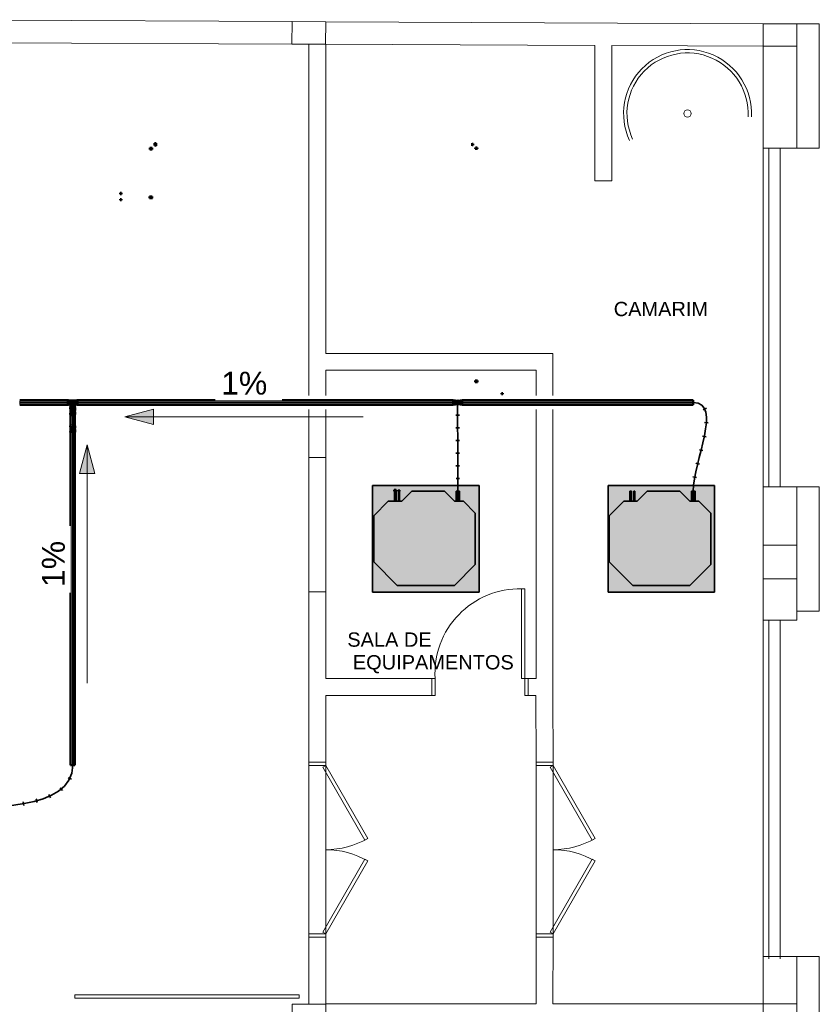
# Model space of a CAD drawing. Header units: millimetres. Extents: x -31934 to 141449, y -11043 to 10357.
# Tile 12 of 13: x 24327 to 31456, y 1462 to 10243. Entities that reach past the tile are written whole.
import ezdxf

# ---------------------------------------------------------------- set-up
doc = ezdxf.new("R2010")
doc.units = ezdxf.units.MM
doc.linetypes.add('Centro', pattern=[30, 12, -6, 6, -6])
doc.linetypes.add('Oculto 1_5', pattern=[2.2, 1.5, -0.7])
for name, color, linetype, lineweight in [('A-DETL', 90, 'Oculto 1_5', 9), ('ESQ', 7, 'Continuous', 9), ('G-ANNO-DIMS', 111, 'Continuous', 9), ('G-ANNO-TEXT', 231, 'Continuous', 18), ('M-EQPM', 50, 'Continuous', 35), ('P-PIPE', 3, 'Continuous', 50), ('P-PIPE-CNTR', 3, 'Centro', 35), ('PAREDES', 7, 'Continuous', 9), ('PEM1-Layout Terreo_dwg', 8, 'Continuous', 9), ('PILAR', 7, 'Continuous', 9)]:
    doc.layers.add(name, color=color, linetype=linetype, lineweight=lineweight)
doc.styles.add('Arial_1', font='arial.ttf', dxfattribs={"height": 204})
doc.styles.add('Arial_2', font='arial.ttf', dxfattribs={"height": 127.5})

# ---------------------------------------------------------------- blocks, each defined once
blk = doc.blocks.new('Midea_VRF_Indoor_4-way Cassette_MI-56_71_80_Q4_DHN1-D _2nd DC_ - MI2-71Q4DHN1-V12-PAVIMENTO TÉRREO TUBULAÇÃO FRIGORIGENA DRENO')
at = {"layer": 'M-EQPM', "linetype": 'Oculto 1_5', "lineweight": 9}
h = blk.add_hatch(color=256, dxfattribs=at)
h.paths.add_polyline_path([(-475, -440.4), (-475, -475), (475, -475), (475, 475), (-475, 475), (-475, -255)])
h.paths.add_polyline_path([(-415, -255), (-415, 255), (-206.4, 463.6), (206.4, 463.6), (335, 335), (335, 281.2), (425, 280.6), (425, 265.3), (335, 265.3), (335, 244.2), (433.7, 243.5), (433.7, 234.3), (335, 234.3), (335, 215), (425, 125), (425, -165), (335, -255), (335, -269), (425, -269.5), (425, -301), (335, -301), (335, -335), (229.6, -440.4), (-229.6, -440.4), (-381.7, -288.3)])
h.paths.add_polyline_path([(426, 269), (426, 281.4), (437.7, 280.6), (437.7, 265), (426, 265.9), (426, 267.6)])
for points in [[(-415, -255), (-229.6, -440.4), (229.6, -440.4), (335, -335), (335, -255), (425, -165), (425, 125), (335, 215), (335, 335), (206.4, 463.6), (-206.4, 463.6), (-415, 255)], [(335, 278.8), (335, 265.3), (425, 265.5), (425, 281.2), (335, 280.9), (335, 280.1)], [(335, 244.2), (335, 234.6), (425, 235.3), (425, 244.2)], [(335, -273.7), (335, -301), (425, -300.5), (425, -269), (335, -269.5), (335, -271.1)]]:
    blk.add_hatch(color=256, dxfattribs=at).paths.add_polyline_path(points)
at = {"layer": 'M-EQPM'}
for p, q in [((0, 475), (-475, 475)), ((-475, 475), (-475, -475)), ((-475, -475), (-475, 475)), ((-475, 475), (475, 475)), ((-206.4, 463.6), (-415, 255)), ((-415, 255), (-206.4, 463.6)), ((206.4, 463.6), (-206.4, 463.6)), ((-206.4, 463.6), (206.4, 463.6)), ((475, 475), (0, 475)), ((335, 335), (206.4, 463.6)), ((206.4, 463.6), (335, 335)), ((475, -475), (475, 475)), ((475, 475), (475, -475)), ((335, 215), (335, 335)), ((335, 335), (335, 215)), ((425, 281.2), (335, 281.2)), ((335, 265.3), (425, 265.3)), ((425, 265.3), (425, 281.2)), ((-415, 255), (-415, -255)), ((-415, -255), (-415, 255)), ((425, 244.2), (335, 244.2)), ((335, 234.6), (425, 234.6)), ((425, 125), (335, 215)), ((335, 215), (425, 125)), ((425, -165), (425, 125)), ((425, 125), (425, -165)), ((335, -255), (425, -165)), ((425, -165), (335, -255)), ((-415, -255), (-229.6, -440.4)), ((-229.6, -440.4), (-415, -255)), ((335, -335), (335, -255)), ((335, -255), (335, -335)), ((229.6, -440.4), (335, -335)), ((335, -335), (229.6, -440.4)), ((425, -269), (335, -269)), ((335, -301), (425, -301)), ((425, -301), (425, -269)), ((-475, -475), (475, -475)), ((475, -475), (-475, -475)), ((-229.6, -440.4), (229.6, -440.4)), ((229.6, -440.4), (-229.6, -440.4))]:
    blk.add_line(p, q, dxfattribs=at)
blk = doc.blocks.new('Cotovelo - PVC - CW - Padrão-V16-PAVIMENTO TÉRREO TUBULAÇÃO FRIGORIGENA DRENO')
at = {"layer": 'P-PIPE', "lineweight": 9}
for points in [[(24783.4, 6773), (24799.9, 6773), (24799.9, 6778.5), (24776.6, 6778.5), (24777.4, 6773), (24779.7, 6773)], [(24779.4, 6756.5), (24799.9, 6756.5), (24799.9, 6773), (24778.7, 6773), (24778.7, 6756.5)], [(24816.3, 6773), (24823.2, 6773), (24822.4, 6778.5), (24799.9, 6778.5), (24799.9, 6773), (24811.5, 6773)], [(24821, 6756.5), (24820.3, 6773), (24799.9, 6773), (24799.9, 6756.5), (24820.3, 6756.5)], [(24799.9, 6719.1), (24811.5, 6720.6), (24820, 6724.9), (24822.4, 6728), (24823.2, 6730.7), (24821, 6735.3), (24820.1, 6727.7), (24816.3, 6724.2), (24810.5, 6721.6), (24799.9, 6720.1), (24789.3, 6721.6), (24781.5, 6725.4), (24779.4, 6728), (24778.7, 6734.5), (24778.7, 6735.3), (24777.3, 6733.5), (24776.6, 6730.7), (24778.7, 6726.1), (24782.2, 6723.2), (24785.8, 6721.6), (24793.8, 6719.5), (24794.4, 6719.4)], [(24799.9, 6714.3), (24799.9, 6719.1), (24788.2, 6720.6), (24779.7, 6724.9), (24777.4, 6727.7), (24777.4, 6723), (24781.5, 6719), (24784.9, 6717.2), (24793.8, 6714.7)], [(24799.9, 6720.1), (24799.9, 6734.4), (24789.3, 6735.9), (24781.5, 6739.7), (24779.4, 6742.3), (24778.7, 6742.3), (24779.6, 6727.7), (24783.4, 6724.2), (24789.3, 6721.6), (24794.4, 6720.5)], [(24799.9, 6734.4), (24811.3, 6736.2), (24818.2, 6739.7), (24820.6, 6743.4), (24820.6, 6746.7), (24819.7, 6748.5), (24818.7, 6748.5), (24818, 6742.3), (24814.8, 6739.2), (24809.3, 6736.8), (24804.3, 6735.8), (24794.4, 6735.9), (24789.3, 6737.1), (24784.4, 6739.5), (24782.1, 6741.8), (24780.9, 6745), (24780.3, 6748.9), (24779.1, 6746.7), (24779.1, 6743.4), (24780.9, 6740.5), (24783.2, 6738.6), (24789.3, 6735.9), (24794.4, 6734.8)], [(24799.9, 6735.4), (24799.9, 6756.5), (24780.9, 6756.5), (24782.1, 6741.8), (24785.3, 6738.9), (24790.6, 6736.7), (24794.7, 6735.9)], [(24799.9, 6735.4), (24811.3, 6737.4), (24814.8, 6739.2), (24817.7, 6741.8), (24818.8, 6743.4), (24817.7, 6756.5), (24799.9, 6756.5), (24799.9, 6736)], [(24799.9, 6720.1), (24810.5, 6721.6), (24818.2, 6725.4), (24820.3, 6728), (24821, 6730.7), (24820.3, 6742.3), (24818.2, 6739.7), (24810.5, 6735.9), (24799.9, 6734.4), (24799.9, 6720.5)], [(24799.9, 6714.3), (24811.5, 6715.9), (24820, 6720.1), (24822.4, 6723), (24822.4, 6727.7), (24820, 6724.9), (24816.3, 6722.5), (24805.9, 6719.5), (24799.9, 6719.1), (24799.9, 6714.7)]]:
    blk.add_hatch(color=120, dxfattribs=at).paths.add_polyline_path(points)
at = {"layer": 'P-PIPE', "color": 4}
for p, q in [((24776.6, 6778.5), (24776.6, 6773)), ((24799.9, 6778.5), (24776.6, 6778.5)), ((24776.6, 6773), (24799.9, 6773)), ((24778.7, 6773), (24778.7, 6756.5)), ((24823.2, 6778.5), (24799.9, 6778.5)), ((24799.9, 6773), (24823.2, 6773)), ((24821, 6756.5), (24821, 6773)), ((24823.2, 6773), (24823.2, 6778.5)), ((24776.6, 6730.7), (24776.6, 6726)), ((24778.7, 6756.5), (24799.9, 6756.5)), ((24778.7, 6745), (24778.7, 6730.7)), ((24799.9, 6756.5), (24821, 6756.5)), ((24821, 6730.7), (24821, 6745)), ((24823.2, 6726), (24823.2, 6730.7))]:
    blk.add_line(p, q, dxfattribs=at)
at = {"layer": 'P-PIPE', "color": 4, "flags": 128}
for points in [[(24780.6, 6756.5), (24780.6, 6755.6), (24780.6, 6754.7), (24780.6, 6753.8), (24780.6, 6752.9), (24780.6, 6752), (24780.6, 6751.1), (24780.6, 6750.2), (24780.6, 6749.3), (24780.6, 6748.4), (24780.6, 6747.6), (24780.6, 6746.7), (24780.6, 6745.9), (24780.6, 6745.1), (24780.6, 6745)], [(24819.1, 6745), (24819.1, 6745.8), (24819.1, 6746.7), (24819.1, 6747.5), (24819.1, 6748.3), (24819.1, 6749.2), (24819.1, 6750.1), (24819.1, 6751), (24819.1, 6751.9), (24819.1, 6752.8), (24819.1, 6753.7), (24819.1, 6754.6), (24819.1, 6755.5), (24819.1, 6756.4), (24819.1, 6756.5)]]:
    blk.add_lwpolyline(points, dxfattribs=at)
at = {"layer": 'P-PIPE', "color": 4}
for centre, major_axis, start_param, end_param in [((24799.9, 6730.7), (23.3, 0), 2.730851, 4.712389), ((24799.9, 6726), (23.3, 0), 2.934745, 4.712389), ((24799.9, 6745), (21.2, 0), 2.67341, 4.712389), ((24799.9, 6730.7), (21.2, 0), 3.141593, 4.712389), ((24799.9, 6745), (19.3, 0), 2.96706, 4.712389), ((24799.9, 6745), (21.2, 0), 4.712389, 6.752606), ((24799.9, 6745), (19.2, 0), 4.712389, 6.457718), ((24799.9, 6730.7), (23.3, 0), 4.712389, 6.693926), ((24799.9, 6730.7), (21.2, 0), 4.712389, 6.283185), ((24799.9, 6726), (23.3, 0), 4.712389, 6.490032)]:
    blk.add_ellipse(centre, major_axis=major_axis, ratio=0.5, start_param=start_param, end_param=end_param, dxfattribs=at)
blk = doc.blocks.new('PEM1-Layout Terreo_dwg-1021386-PAVIMENTO TÉRREO TUBULAÇÃO FRIGORIGENA DRENO')
at = {"layer": 'ESQ'}
for p, q in [((123918.2, 33151.7), (123918.2, 36171.7)), ((123968.2, 33151.7), (123968.2, 36171.7)), ((124068.2, 33151.7), (124068.2, 36171.7)), ((123918.2, 28941.7), (123918.2, 31961.7)), ((123968.2, 28941.7), (123968.2, 31961.7)), ((124068.2, 28941.7), (124068.2, 31961.7)), ((119868.2, 30695.7), (119868.2, 29135.7)), ((121894, 30695.7), (121894, 29135.7))]:
    blk.add_line(p, q, dxfattribs=at)
at = {"layer": 'ESQ', "flags": 128}
for points in [[(120018.2, 33414.1), (120018.2, 32214.1), (119868.2, 32214.1), (119868.2, 33414.1)], [(121792.8, 31441.6), (121792.8, 32241.6), (121762.8, 32241.6), (121762.8, 31441.6)], [(119992.2, 30650.7), (120367.2, 30001.2), (120393.2, 30016.2), (120018.2, 30665.7)], [(122018, 30650.7), (122393, 30001.2), (122419, 30016.2), (122044, 30665.7)], [(119992.2, 29180.7), (120367.2, 29830.2), (120393.2, 29815.2), (120018.2, 29165.7)], [(122018, 29180.7), (122393, 29830.2), (122419, 29815.2), (122044, 29165.7)], [(119780.8, 28592.5), (117780.8, 28592.5), (117780.8, 28622.5), (119780.8, 28622.5)]]:
    blk.add_lwpolyline(points, close=True, dxfattribs=at)
for points in [[(120962.8, 31441.6), (120992.8, 31441.6), (120992.8, 31291.6), (120962.8, 31291.6)], [(121822.8, 31441.6), (121792.8, 31441.6), (121792.8, 31291.6), (121822.8, 31291.6)], [(119868.2, 30695.7), (119868.2, 30665.7), (120018.2, 30665.7), (120018.2, 30695.7)], [(120018.2, 29165.7), (120018.2, 30665.7), (120018.2, 30695.7)], [(121894, 30695.7), (121894, 30665.7), (122044, 30665.7), (122044, 30695.7)], [(122044, 29165.7), (122044, 30665.7), (122044, 30695.7)], [(119868.2, 29135.7), (119868.2, 29165.7), (120018.2, 29165.7), (120018.2, 29135.7)], [(121894, 29135.7), (121894, 29165.7), (122044, 29165.7), (122044, 29135.7)]]:
    blk.add_lwpolyline(points, dxfattribs=at)
at = {"layer": 'ESQ'}
for centre, radius, start, end in [((121746, 31487.3), 754.6, 88.56464, 183.48984), ((120018.2, 30665.7), 750, 270, 300), ((122044, 30665.7), 750, 270, 300), ((120018.2, 29165.7), 750, 60, 90), ((122044, 29165.7), 750, 60, 90)]:
    blk.add_arc(centre, radius, start, end, dxfattribs=at)
at = {"layer": 'PAREDES'}
for p, q in [((115817.7, 37318.2), (119717.6, 37300.6)), ((120017.6, 37299.2), (123917.5, 37281.7)), ((115816.8, 37118.2), (119716.7, 37100.6)), ((122042.8, 34341.6), (122042.8, 33966.3)), ((119868.2, 33414.1), (119868.2, 33841.3)), ((120018.2, 33841.3), (120018.2, 33414.1)), ((119868.2, 29135.7), (119868.2, 28536.6)), ((121894, 29135.7), (122044, 29135.7))]:
    blk.add_line(p, q, dxfattribs=at)
at = {"layer": 'PAREDES', "flags": 128}
for points in [[(124218.2, 37281.7), (124418.2, 37281.7), (124418.2, 36171.7), (124218.2, 36171.7)], [(119868.2, 33966.3), (119868.2, 37029.2), (119868.2, 37099.2)], [(120016.7, 37099.2), (122418.2, 37088.4), (122418.2, 35881.8), (122568.2, 35881.8), (122568.2, 37087.8), (123918.2, 37081.7), (123918.2, 36171.7), (124218.2, 36171.7), (124218.2, 37081.7)], [(120018.2, 37099.2), (120018.2, 37029.2), (120018.2, 34341.7), (120962.8, 34341.7), (122042.8, 34341.7)], [(121892.8, 33966.3), (121892.8, 34191.6), (120962.8, 34191.6), (120018.2, 34191.6), (120018.2, 33966.3)], [(121891.9, 31291.6), (121822.8, 31291.6), (121822.8, 31441.6), (121892.8, 31441.6), (121892.8, 33841.3)], [(122042.8, 33841.3), (122042.8, 32481.6), (122042.8, 31291.6), (122044.9, 30695.7), (121894, 30695.7), (121891.9, 31291.6)], [(123918.2, 32631.7), (123918.2, 33151.7), (124218.2, 33151.7), (124218.2, 32631.7)], [(124218.2, 33151.7), (124418.2, 33151.7), (124418.2, 32041.7), (124218.2, 32041.7)], [(120018.2, 32214.1), (120018.2, 31441.7), (120962.8, 31441.7), (120962.8, 31291.7), (120019.1, 31291.7), (120019.1, 30695.7), (119868.2, 30695.7), (119868.2, 32214.1)], [(120019.1, 28537), (120019.1, 29135.7), (119868.2, 29135.7), (120018.2, 29135.7)], [(123918.6, 28201.7), (123918.6, 28541.7), (122041.9, 28541.7), (122044, 29135.7), (121893.9, 29135.7), (121893.9, 28539.8), (120018.2, 28539.8), (120018.2, 28197), (123918.6, 28197), (123918.6, 27761.7), (124218.2, 27761.7), (124218.2, 28201.7)], [(124218.2, 28541.7), (124218.2, 28961.7), (123918.2, 28961.7), (123918.2, 28541.7)], [(124218.2, 27761.7), (124418.2, 27761.7), (124418.2, 28961.7), (124218.2, 28961.7)]]:
    blk.add_lwpolyline(points, dxfattribs=at)
blk.add_lwpolyline([(123918.2, 31961.7), (123918.2, 32331.7), (124218.2, 32331.7), (124218.2, 31961.7)], close=True, dxfattribs=at)
at = {"layer": 'PAREDES'}
blk.add_circle((123243.4, 36481.7), 33.3, dxfattribs=at)
for radius, start, end in [(570, 356.98304, 204.91414), (540, 356.81526, 204.94737)]:
    blk.add_arc((123243.4, 36481.7), radius, start, end, dxfattribs=at)
at = {"layer": 'PILAR', "flags": 128}
for points in [[(119717.6, 37300.6), (120017.6, 37299.2), (120016.7, 37099.2), (119716.7, 37100.6)], [(124218.2, 37081.7), (123918.2, 37081.7), (123918.2, 37281.7), (124218.2, 37281.7)], [(123918.2, 32331.7), (123918.2, 32631.7), (124218.2, 32631.7), (124218.2, 32331.7)], [(124218.2, 28541.7), (123918.2, 28541.7)], [(123918.6, 28541.7), (123918.6, 28201.7), (124218.6, 28201.7), (124218.6, 28541.7)], [(120018.2, 28537), (120018.2, 28197), (119718.2, 28197), (119718.2, 28536.6), (120018.2, 28536.6)]]:
    blk.add_lwpolyline(points, close=True, dxfattribs=at)
blk = doc.blocks.new('Midea_VRF_Indoor_4-way Cassette_MI-90_100_112_140_Q4_DHN1-D _2nd DC_ - MI2-112Q4DHN1-V9-PAVIMENTO TÉRREO TUBULAÇÃO FRIGORIGENA DRENO')
at = {"layer": 'M-EQPM', "linetype": 'Oculto 1_5', "lineweight": 9}
h = blk.add_hatch(color=256, dxfattribs=at)
h.paths.add_polyline_path([(-475, -440.4), (-475, -475), (475, -475), (475, 475), (-475, 475), (-475, -255)])
h.paths.add_polyline_path([(-415, 215), (-415, 255), (-206.4, 463.6), (206.4, 463.6), (335, 335), (335, 281.2), (425, 280.9), (425, 265.3), (335, 265.3), (335, 244.2), (425, 243.5), (425, 234.6), (335, 234.6), (335, 215), (425, 125), (425, -165), (335, -255), (335, -269), (425, -269.5), (425, -301), (335, -301), (335, -335), (229.6, -440.4), (-229.6, -440.4), (-415, -255), (-415, 109.8)])
for points in [[(-415, 109.8), (-415, -255), (-229.6, -440.4), (229.6, -440.4), (335, -335), (335, -255), (425, -165), (425, 125), (335, 215), (335, 335), (206.4, 463.6), (-206.4, 463.6), (-415, 255)], [(335, 265.5), (335, 265.3), (425, 265.5), (425, 281.2), (335, 280.9), (335, 266.3)], [(335, 236), (335, 234.6), (425, 235.3), (425, 244.2), (335, 243.5), (335, 237)], [(335, -273.7), (335, -301), (425, -300.5), (425, -269), (335, -269.5), (335, -271.1)]]:
    blk.add_hatch(color=256, dxfattribs=at).paths.add_polyline_path(points)
at = {"layer": 'A-DETL'}
for p, q in [((425, 244), (425, 244.2)), ((425, 234.6), (425, 234.8))]:
    blk.add_line(p, q, dxfattribs=at)
at = {"layer": 'M-EQPM'}
for p, q in [((0, 475), (-475, 475)), ((-475, 475), (-475, -475)), ((-475, -475), (-475, 475)), ((-475, 475), (475, 475)), ((-206.4, 463.6), (-415, 255)), ((-415, 255), (-206.4, 463.6)), ((206.4, 463.6), (-206.4, 463.6)), ((-206.4, 463.6), (206.4, 463.6)), ((475, 475), (0, 475)), ((335, 335), (206.4, 463.6)), ((206.4, 463.6), (335, 335)), ((475, -475), (475, 475)), ((475, 475), (475, -475)), ((335, 215), (335, 335)), ((335, 335), (335, 215)), ((425, 281.2), (335, 281.2)), ((335, 265.3), (425, 265.3)), ((425, 265.3), (425, 281.2)), ((-415, 255), (-415, -255)), ((-415, -255), (-415, 255)), ((425, 244.2), (335, 244.2)), ((335, 234.6), (425, 234.6)), ((425, 125), (335, 215)), ((335, 215), (425, 125)), ((425, 234.6), (425, 244.2)), ((425, -165), (425, 125)), ((425, 125), (425, -165)), ((335, -255), (425, -165)), ((425, -165), (335, -255)), ((-415, -255), (-229.6, -440.4)), ((-229.6, -440.4), (-415, -255)), ((335, -335), (335, -255)), ((335, -255), (335, -335)), ((229.6, -440.4), (335, -335)), ((335, -335), (229.6, -440.4)), ((425, -269), (335, -269)), ((335, -301), (425, -301)), ((425, -301), (425, -269)), ((-475, -475), (475, -475)), ((475, -475), (-475, -475)), ((-229.6, -440.4), (229.6, -440.4)), ((229.6, -440.4), (-229.6, -440.4))]:
    blk.add_line(p, q, dxfattribs=at)
blk = doc.blocks.new('Cotovelo - PVC - CW - Padrão-1120200-PAVIMENTO TÉRREO TUBULAÇÃO FRIGORIGENA DRENO')
at = {"layer": 'P-PIPE', "lineweight": 9}
for points in [[(24799.9, 6607.1), (24811.7, 6608.7), (24820, 6612.9), (24822.4, 6615.7), (24823.2, 6618.7), (24822.4, 6621.7), (24819.9, 6623.9), (24819.2, 6616.1), (24814.6, 6612), (24809.9, 6610.1), (24799.4, 6608.8), (24789.9, 6610.1), (24782.5, 6613.7), (24780.5, 6616.1), (24779.9, 6621.7), (24779.7, 6624.6), (24777.4, 6621.7), (24776.6, 6618.7), (24777.4, 6615.7), (24781.6, 6611.7), (24785.7, 6609.6), (24793.8, 6607.5)], [(24799.9, 6602.3), (24799.9, 6607.1), (24788.2, 6608.6), (24779.7, 6612.9), (24777.4, 6615.7), (24777.4, 6611), (24779.7, 6608.1), (24783.4, 6605.7), (24793.8, 6602.7)], [(24799.9, 6589.1), (24799.9, 6602.3), (24788.2, 6603.9), (24779.7, 6608.1), (24778.7, 6608.1), (24779.4, 6596.9), (24783.4, 6593.2), (24789.3, 6590.5), (24794.4, 6589.5)], [(24778.7, 6571.5), (24799.9, 6571.7), (24799.9, 6588.2), (24778.7, 6587.9), (24778.7, 6571.6)], [(24780.9, 6588), (24799.3, 6589.1), (24789.3, 6590.5), (24780.8, 6594.4), (24780.9, 6588.1)], [(24799.9, 6602.3), (24811.5, 6603.9), (24820, 6608.1), (24822.4, 6611), (24822.4, 6615.7), (24820, 6612.9), (24816.3, 6610.5), (24805.9, 6607.5), (24799.9, 6607.1), (24799.9, 6602.7)], [(24799.9, 6589.1), (24810.5, 6590.5), (24818.2, 6594.4), (24820.3, 6596.9), (24821, 6599.7), (24820.3, 6608.5), (24817.5, 6606.5), (24813.9, 6604.8), (24805.7, 6602.7), (24799.9, 6602.3)], [(24821, 6571.5), (24820.3, 6588), (24799.9, 6588.2), (24799.9, 6571.7), (24821, 6571.5)], [(24776.6, 6565.9), (24788.2, 6566.1), (24799.9, 6566.2), (24799.9, 6571.7), (24776.6, 6571.4), (24776.6, 6566)], [(24779.9, 6565.8), (24780.5, 6566), (24779.7, 6565.8)], [(24823.2, 6565.9), (24822.4, 6571.5), (24799.9, 6571.7), (24799.9, 6566.2), (24822.4, 6566)]]:
    blk.add_hatch(color=120, dxfattribs=at).paths.add_polyline_path(points)
h = blk.add_hatch(color=120, dxfattribs=at)
h.paths.add_polyline_path([(24818.9, 6592.1), (24817.9, 6594.2), (24810.5, 6590.5), (24799.9, 6588.2), (24817.7, 6588.1), (24818.2, 6592.1)])
h.paths.add_polyline_path([(24818.8, 6588), (24818.1, 6589.5), (24818.2, 6588.1)])
at = {"layer": 'A-DETL', "color": 120, "linetype": 'Continuous'}
for centre, ratio, start_param, end_param in [((24799.9, 6618.7), 0.5, 1.570796, 2.617994), ((24799.9, 6618.7), 0.5, 0.523599, 1.570796), ((24799.9, 6565.9), 0.01, 3.665191, 4.712389), ((24799.9, 6565.9), 0.01, 4.712389, 5.759587)]:
    blk.add_ellipse(centre, major_axis=(23.3, 0), ratio=ratio, start_param=start_param, end_param=end_param, dxfattribs=at)
at = {"layer": 'P-PIPE', "color": 4}
for p, q in [((24776.6, 6618.7), (24776.6, 6614)), ((24778.7, 6614), (24778.7, 6599.7)), ((24778.7, 6587.9), (24778.7, 6571.4)), ((24821, 6599.7), (24821, 6614)), ((24821, 6571.4), (24821, 6587.9)), ((24823.2, 6614), (24823.2, 6618.7)), ((24776.6, 6571.4), (24776.6, 6565.9)), ((24823.2, 6565.9), (24823.2, 6571.4))]:
    blk.add_line(p, q, dxfattribs=at)
at = {"layer": 'P-PIPE', "color": 4, "flags": 128}
for points in [[(24780.6, 6587.9), (24780.6, 6588.9), (24780.6, 6589.8), (24780.6, 6590.7), (24780.6, 6591.6), (24780.6, 6592.5), (24780.6, 6593.4), (24780.6, 6594.3), (24780.6, 6595.2), (24780.6, 6596.1), (24780.6, 6596.9), (24780.6, 6597.8), (24780.6, 6598.6), (24780.6, 6599.4), (24780.6, 6599.7)], [(24819.1, 6599.7), (24819.1, 6598.9), (24819.1, 6598), (24819.1, 6597.2), (24819.1, 6596.4), (24819.1, 6595.5), (24819.1, 6594.6), (24819.1, 6593.7), (24819.1, 6592.8), (24819.1, 6591.9), (24819.1, 6591), (24819.1, 6590.1), (24819.1, 6589.2), (24819.1, 6588.3), (24819.1, 6587.9)]]:
    blk.add_lwpolyline(points, dxfattribs=at)
at = {"layer": 'P-PIPE', "color": 4}
for centre, major_axis, ratio, start_param, end_param in [((24799.9, 6618.7), (23.3, 0), 0.5, 2.617994, 4.712389), ((24799.9, 6614), (23.3, 0), 0.5, 2.934745, 4.712389), ((24799.9, 6599.7), (21.2, 0), 0.5, 3.141593, 4.712389), ((24799.9, 6587.9), (21.2, 0), 0.01, 1.570796, 3.141593), ((24799.9, 6618.7), (23.3, 0), 0.5, 4.712389, 6.806784), ((24799.9, 6614), (23.3, 0), 0.5, 4.712389, 6.490032), ((24799.9, 6599.7), (21.2, 0), 0.5, 4.712389, 6.283185), ((24799.9, 6587.9), (21.2, 0), 0.01, 0, 1.570796), ((24799.9, 6571.4), (23.3, 0), 0.01, 1.570796, 3.141593), ((24799.9, 6565.9), (23.3, 0), 0.01, 1.570796, 3.141593), ((24799.9, 6565.9), (23.3, 0), 0.01, 3.403392, 3.665191), ((24799.9, 6571.4), (23.3, 0), 0.01, 0, 1.570796), ((24799.9, 6565.9), (23.3, 0), 0.01, 0, 1.570796), ((24799.9, 6565.9), (23.3, 0), 0.01, 5.759587, 6.021386)]:
    blk.add_ellipse(centre, major_axis=major_axis, ratio=ratio, start_param=start_param, end_param=end_param, dxfattribs=at)

msp = doc.modelspace()

# ---------------------------------------------------------------- hatches: boundary and pattern name
at = {"layer": 'G-ANNO-DIMS'}
for points in [[(25265.4, 6701.4), (25520.4, 6633.1), (25520.4, 6769.8)], [(24927.4, 6450.7), (24859, 6195.7), (24995.7, 6195.7)]]:
    msp.add_hatch(color=256, dxfattribs=at).paths.add_polyline_path(points)
at = {"layer": 'P-PIPE'}
for color, points in [(4, [(25542.3, 9120.5), (25542.3, 9140.8), (25529.1, 9140.4), (25529.1, 9120.5)]), (4, [(28371.2, 9124), (28371.2, 9137.3), (28361, 9136.6), (28361, 9124)]), (4, [(25507.4, 9086), (25507.8, 9086), (25507.4, 9099.2), (25487.5, 9099.2), (25487.9, 9086), (25506.4, 9086)]), (4, [(28402.5, 9094), (28404.3, 9094), (28403.6, 9104.2), (28391, 9104.2), (28391.7, 9094), (28401.1, 9094)]), (4, [(25234.1, 8688.2), (25234.6, 8688.2), (25234.1, 8696.9), (25224.4, 8696.9), (25225, 8688.2), (25233.2, 8688.2)]), (4, [(25234.1, 8634.5), (25234.6, 8634.5), (25234.1, 8643.2), (25224.4, 8643.2), (25225, 8634.5), (25233.2, 8634.5)]), (4, [(25497.7, 8652.1), (25509.4, 8652.1), (25509, 8666.8), (25485.9, 8666.8), (25486.3, 8652.1), (25494.6, 8652.1)]), (4, [(28407.4, 7009.9), (28407.8, 7009.9), (28407.4, 7023.1), (28387.5, 7023.1), (28387.9, 7009.9), (28406.4, 7009.9)]), (130, [(24762.6, 6807.6), (24762.6, 6808.4), (24762.5, 6847.4), (24762.6, 6850.2), (24756.6, 6849.5), (24756.5, 6810.5), (24756.6, 6807.6)]), (130, [(24837.1, 6807.6), (24843.1, 6808.4), (24843, 6847.4), (24842.9, 6850.2), (24837.1, 6849.5), (24837, 6810.5), (24837.1, 6808.4)]), (4, [(28634.1, 6902.5), (28634.6, 6902.5), (28634.1, 6911.1), (28624.4, 6911.1), (28625, 6902.5), (28633.2, 6902.5)]), (130, [(24619.9, 6808.9), (24756.5, 6809.6), (24756.4, 6828.9), (24327, 6828.9), (24327.2, 6808.9)]), (130, [(24762.6, 6810.1), (24781.7, 6810.8), (24799.7, 6828.9), (24799.8, 6847.7), (24762.6, 6847.1), (24762.6, 6810.5)]), (130, [(24784.7, 6784.9), (24821.2, 6784.9), (24820.4, 6790.9), (24778.6, 6790.9), (24779.2, 6784.9), (24781.3, 6784.9)]), (130, [(24799.9, 6778.5), (24799.7, 6784.9), (24779.9, 6784.9), (24780.5, 6778.5), (24794.7, 6778.5)]), (130, [(24781.3, 6790.9), (24818.7, 6790.9), (24817.9, 6810.8), (24799.7, 6828.9), (24781.1, 6810.1), (24781.1, 6790.9)]), (4, [(24837, 6810.1), (24837, 6810.8), (24837, 6847.7), (24799.8, 6847.1), (24799.7, 6828.9), (24818.7, 6810.1)]), (130, [(24811.5, 6778.5), (24819.9, 6778.5), (24819.2, 6784.9), (24799.9, 6784.9), (24799.9, 6778.5), (24809.9, 6778.5)]), (130, [(24842.9, 6828.9), (28192.1, 6828.9), (28192.3, 6848.9), (24843.1, 6848.1), (24842.9, 6834.1)]), (130, [(28192.3, 6808.9), (28192.1, 6823.8), (28192.1, 6828.9), (24842.9, 6828.9), (24843.1, 6808.9), (27892.5, 6808.9)]), (130, [(28211.5, 6812.3), (28211.4, 6824.6), (28211.4, 6828.9), (28192.1, 6828.9), (28192.3, 6812.3), (28211.5, 6812.3)]), (4, [(28232.5, 6812.3), (28236.8, 6812.8), (28240.9, 6814.5), (28244.3, 6817.1), (28247, 6820.6), (28248.6, 6824.6), (28249.2, 6828.9), (28248.6, 6833.3), (28247, 6837.3), (28244.3, 6840.7), (28240.9, 6843.4), (28236.8, 6845.1), (28232.5, 6845.6), (28228.2, 6845.1), (28224.2, 6843.4), (28220.7, 6840.7), (28218.1, 6837.3), (28216.4, 6833.3), (28215.8, 6828.9), (28216.4, 6824.6), (28218.1, 6820.6), (28220.7, 6817.1), (28224.2, 6814.5), (28228.2, 6812.8)]), (130, [(28254.1, 6828.9), (28273.3, 6828.9), (28273.4, 6845.6), (28254.2, 6845.1), (28254.1, 6833.3)]), (130, [(28273.4, 6812.3), (28273.3, 6828.9), (28254.1, 6828.9), (28254.3, 6812.3), (28273.4, 6812.3)]), (130, [(29119.7, 6828.9), (30332.4, 6828.9), (30332.6, 6848.9), (28273.5, 6848.3), (28273.3, 6828.9), (28710.6, 6828.9)]), (130, [(30332.6, 6808.9), (30332.4, 6823.8), (30332.4, 6828.9), (28273.3, 6828.9), (28273.5, 6808.9), (29937.8, 6808.9)]), (4, [(30332.6, 6809.6), (30332.7, 6811.6), (30332.5, 6846.3)]), (130, [(24799.9, 6608.7), (24799.8, 6714.3), (24788.2, 6715.9), (24779.9, 6720), (24780.5, 6616.1), (24783.8, 6612.9), (24789.9, 6610.1), (24794.7, 6609.1)]), (130, [(24799.9, 6608.7), (24809.9, 6610.1), (24817.2, 6613.7), (24819.2, 6616.1), (24819.9, 6618.7), (24819.1, 6719.5), (24813.9, 6716.8), (24805.9, 6714.7), (24799.9, 6714.3), (24799.9, 6627)]), (130, [(24779.9, 3594.4), (24794.7, 3594.6), (24799.9, 3594.6), (24799.9, 6566.1), (24779.9, 6565.9), (24779.9, 3594.4)]), (130, [(24819.9, 3594.4), (24819.2, 6566), (24799.9, 6566.1), (24799.9, 3594.6), (24819.2, 3594.4)]), (4, [(27668.1, 6039.4), (27683.6, 6039.4), (27682.8, 6051.1), (27667.2, 6051.1), (27667.2, 6039.4)]), (4, [(27704.7, 6038.4), (27714.3, 6038.4), (27713.8, 6047.1), (27704.2, 6047.1), (27704.2, 6038.4)]), (130, [(24814, 3594.2), (24814, 3594.5), (24785.7, 3594.2)])]:
    msp.add_hatch(color=color, dxfattribs=at).paths.add_polyline_path(points)
h = msp.add_hatch(color=130, dxfattribs=at)
h.paths.add_polyline_path([(24327.1, 6846.3), (24327.2, 6846.3), (24619.9, 6844.1)])
h.paths.add_polyline_path([(24327.1, 6843.1), (24327.1, 6843.1), (24619.9, 6840.3)])
h.paths.add_polyline_path([(24327.1, 6834.1), (24327.1, 6834.1), (24619.9, 6830.6)])
h.paths.add_polyline_path([(24327.1, 6828.9), (24756.4, 6828.9), (24756.5, 6848.9), (24327.2, 6848.3), (24327, 6828.9)])
h = msp.add_hatch(color=130, dxfattribs=at)
h.paths.add_polyline_path([(28211.4, 6837.3), (28211.5, 6845.6), (28192.3, 6845.1), (28192.2, 6837.3)])
h.paths.add_polyline_path([(28192.1, 6828.9), (28211.4, 6828.9), (28211.4, 6837.3), (28192.2, 6837.3), (28192.1, 6833.3)])
h = msp.add_hatch(color=130, dxfattribs=at)
h.paths.add_polyline_path([(28254.1, 6828.9), (28254.2, 6844.9), (28238.9, 6844.2), (28243.9, 6841.1), (28245.1, 6839.7), (28247.1, 6837), (28248.9, 6831.1), (28249.2, 6828.9)])
h.paths.add_polyline_path([(28211.4, 6828.9), (28215.9, 6829.3), (28216.6, 6833.7), (28220.1, 6840), (28222.7, 6842.3), (28227.3, 6844.7), (28227.3, 6844.9), (28211.5, 6844.3), (28211.4, 6831)])
h = msp.add_hatch(color=130, dxfattribs=at)
h.paths.add_polyline_path([(28211.5, 6812.9), (28227.1, 6813.3), (28221.1, 6816.8), (28219.8, 6818.4), (28217.9, 6820.9), (28216.1, 6826.9), (28215.8, 6828.9), (28211.4, 6828.9), (28211.5, 6813.5)])
h.paths.add_polyline_path([(28237.1, 6812.9), (28254.2, 6813.5), (28254.1, 6828.9), (28249.2, 6828.8), (28248.6, 6824.4), (28244.9, 6817.9), (28242.4, 6815.7), (28237.8, 6813.2)])

# ---------------------------------------------------------------- linework, layer by layer
at = {"layer": 'A-DETL', "color": 120, "linetype": 'Continuous'}
for p, q in [((25224.2, 8688.2), (25224.4, 8688.2)), ((25224.2, 8688.2), (25224.4, 8688.2)), ((25224.4, 8643.2), (25224.2, 8643.2)), ((25224.4, 8643.2), (25224.2, 8643.2)), ((25234.6, 8688.2), (25234.8, 8688.2)), ((25234.6, 8688.2), (25234.8, 8688.2)), ((25234.8, 8643.2), (25234.6, 8643.2)), ((25234.8, 8643.2), (25234.6, 8643.2)), ((28624.2, 6902.5), (28624.4, 6902.5)), ((28624.2, 6902.5), (28624.4, 6902.5)), ((28634.6, 6902.5), (28634.8, 6902.5)), ((28634.6, 6902.5), (28634.8, 6902.5)), ((27704.2, 6047.1), (27704, 6047.1)), ((27704.2, 6047.1), (27704, 6047.1)), ((27704, 6038.4), (27704.2, 6038.4)), ((27704, 6038.4), (27704.2, 6038.4)), ((27704.5, 6048.1), (27704.3, 6048.1)), ((27704.5, 6048.1), (27704.3, 6048.1)), ((27714.1, 6048.1), (27714, 6048.1)), ((27714.1, 6048.1), (27714, 6048.1)), ((27714.5, 6047.1), (27714.3, 6047.1)), ((27714.5, 6047.1), (27714.3, 6047.1)), ((27714.3, 6038.4), (27714.5, 6038.4)), ((27714.3, 6038.4), (27714.5, 6038.4))]:
    msp.add_line(p, q, dxfattribs=at)
for centre, major_axis, ratio, start_param, end_param in [((24327.2, 6828.9), (0, 16.7), 0.01, 4.712389, 6.021386), ((24327.2, 6828.9), (0, 16.7), 0.01, 3.403392, 4.712389), ((24756.6, 6828.9), (0, 20), 0.01, 0, 0.417043), ((24756.6, 6828.9), (0, 20), 0.01, 2.72455, 3.141593), ((24756.6, 6828.9), (0, 20), 0.01, 4.712389, 6.021386), ((24756.6, 6828.9), (0, 20), 0.01, 3.403392, 4.712389), ((24843.1, 6828.9), (0, 20), 0.01, 0, 0.417043), ((24843.1, 6828.9), (0, 20), 0.01, 2.72455, 3.141593), ((24843.1, 6828.9), (0, 21.3), 0.01, 3.403392, 6.021386), ((28192.3, 6828.9), (0, 16.7), 0.01, 0.785398, 0.920431), ((28192.3, 6828.9), (0, 16.7), 0.01, 2.221162, 2.356194), ((28192.3, 6828.9), (0, 20), 0.01, 4.712389, 5.759587), ((28192.3, 6828.9), (0, 20), 0.01, 3.665191, 4.712389), ((28273.5, 6828.9), (0, 16.7), 0.01, 0, 0.920431), ((28273.5, 6828.9), (0, 16.7), 0.01, 2.221162, 3.141593), ((28273.5, 6828.9), (0, 16.7), 0.01, 4.712389, 6.021386), ((28273.5, 6828.9), (0, 16.7), 0.01, 3.403392, 4.712389), ((24799.9, 6726), (20, 0), 0.5, 2.094395, 3.141593), ((24799.9, 6726), (20, 0), 0.5, 3.158097, 4.712389), ((24799.9, 6726), (20, 0), 0.5, 1.956317, 2.094395), ((24799.9, 6726), (20, 0), 0.5, 1.832596, 1.943791), ((24799.9, 6726), (20, 0), 0.5, 1.774987, 1.832596), ((24799.9, 6726), (20, 0), 0.5, 1.570796, 1.742644), ((24799.9, 6726), (20, 0), 0.5, 1.398948, 1.570796), ((24799.9, 6726), (20, 0), 0.5, 4.712389, 6.266681), ((24799.9, 6726), (20, 0), 0.5, 1.308997, 1.366605), ((24799.9, 6726), (20, 0), 0.5, 1.197802, 1.308997), ((24799.9, 6726), (20, 0), 0.5, 1.047198, 1.185275), ((24799.9, 6726), (20, 0), 0.5, 0, 1.047198), ((24799.9, 6565.9), (20, 0), 0.01, 2.19965, 2.356194), ((24799.9, 6565.9), (20, 0), 0.01, 0.785398, 0.941943)]:
    msp.add_ellipse(centre, major_axis=major_axis, ratio=ratio, start_param=start_param, end_param=end_param, dxfattribs=at)
at = {"layer": 'G-ANNO-DIMS'}
for p, q in [((25520.4, 6769.8), (25265.4, 6701.4)), ((25520.4, 6633.1), (25520.4, 6769.8)), ((25265.4, 6701.4), (25520.4, 6633.1)), ((27390.4, 6701.4), (25265.4, 6701.4)), ((24927.4, 6450.7), (24859, 6195.7)), ((24995.7, 6195.7), (24927.4, 6450.7)), ((24927.4, 4325.7), (24927.4, 6450.7)), ((24859, 6195.7), (24995.7, 6195.7))]:
    msp.add_line(p, q, dxfattribs=at)
at = {"layer": 'P-PIPE', "color": 4}
for p, q in [((25542.3, 9140.8), (25529.1, 9140.8)), ((25529.1, 9140.8), (25529.1, 9120.5)), ((25543.3, 9141.7), (25542.3, 9141.7)), ((25542.3, 9119.6), (25542.3, 9141.7)), ((25542.3, 9141.3), (25542.3, 9141.7)), ((25542.3, 9140.8), (25542.3, 9120.5)), ((25543.3, 9119.6), (25543.3, 9141.7)), ((25543.3, 9119.6), (25543.3, 9141.7)), ((28361, 9141.7), (28360, 9141.7)), ((28360, 9141.7), (28360, 9119.6)), ((28360, 9141.7), (28360, 9119.6)), ((28361, 9141.7), (28361, 9119.6)), ((28361, 9141.7), (28361, 9137.4)), ((28371.2, 9137.5), (28361, 9137.5)), ((28361, 9123.8), (28361, 9137.5)), ((28361, 9137.3), (28361, 9137.5)), ((28371.2, 9123.8), (28371.2, 9137.5)), ((28371.2, 9137.3), (28371.2, 9137.5)), ((25486.6, 9086), (25486.6, 9085)), ((25486.6, 9086), (25508.7, 9086)), ((25486.6, 9086), (25487, 9086)), ((25486.6, 9085), (25508.7, 9085)), ((25486.6, 9085), (25508.7, 9085)), ((25487.5, 9099.2), (25487.5, 9086)), ((25507.8, 9099.2), (25487.5, 9099.2)), ((25507.8, 9086), (25487.5, 9086)), ((25507.8, 9086), (25507.8, 9099.2)), ((25508.3, 9086), (25508.7, 9086)), ((25508.7, 9085), (25508.7, 9086)), ((25529.1, 9120.5), (25542.3, 9120.5)), ((25542.3, 9119.6), (25542.3, 9120)), ((25542.3, 9119.6), (25543.3, 9119.6)), ((28360, 9119.6), (28361, 9119.6)), ((28361, 9123.8), (28361, 9124)), ((28361, 9124), (28361, 9119.6)), ((28361, 9123.8), (28371.2, 9123.8)), ((28371.2, 9123.8), (28371.2, 9124)), ((28386.6, 9094), (28386.6, 9093)), ((28386.6, 9094), (28408.7, 9094)), ((28386.6, 9094), (28391, 9094)), ((28386.6, 9093), (28408.7, 9093)), ((28386.6, 9093), (28408.7, 9093)), ((28390.8, 9104.2), (28390.8, 9094)), ((28404.5, 9104.2), (28390.8, 9104.2)), ((28391, 9104.2), (28390.8, 9104.2)), ((28404.5, 9094), (28390.8, 9094)), ((28391, 9094), (28390.8, 9094)), ((28404.5, 9104.2), (28404.3, 9104.2)), ((28404.5, 9094), (28404.3, 9094)), ((28404.4, 9094), (28408.7, 9094)), ((28404.5, 9094), (28404.5, 9104.2)), ((28408.7, 9093), (28408.7, 9094)), ((25223.3, 8697.9), (25223.3, 8696.9)), ((25235.8, 8697.9), (25223.3, 8697.9)), ((25235.8, 8697.9), (25223.3, 8697.9)), ((25235.8, 8696.9), (25223.3, 8696.9)), ((25224.1, 8696.9), (25223.3, 8696.9)), ((25224.2, 8696.9), (25224.2, 8688.2)), ((25224.2, 8696.9), (25234.8, 8696.9)), ((25224.2, 8696.9), (25224.4, 8696.9)), ((25234.6, 8696.9), (25234.8, 8696.9)), ((25234.8, 8688.2), (25234.8, 8696.9)), ((25235.8, 8696.9), (25234.9, 8696.9)), ((25235.8, 8696.9), (25235.8, 8697.9)), ((25223.3, 8634.5), (25223.3, 8633.5)), ((25223.3, 8634.5), (25235.8, 8634.5)), ((25223.3, 8634.5), (25224.1, 8634.5)), ((25223.3, 8633.5), (25235.8, 8633.5)), ((25223.3, 8633.5), (25235.8, 8633.5)), ((25224.2, 8688.2), (25234.8, 8688.2)), ((25224.2, 8688.2), (25224.4, 8688.2)), ((25224.2, 8643.2), (25224.2, 8634.5)), ((25234.8, 8643.2), (25224.2, 8643.2)), ((25224.4, 8643.2), (25224.2, 8643.2)), ((25234.8, 8634.5), (25224.2, 8634.5)), ((25224.4, 8634.5), (25224.2, 8634.5)), ((25234.6, 8688.2), (25234.8, 8688.2)), ((25234.8, 8643.2), (25234.6, 8643.2)), ((25234.8, 8634.5), (25234.6, 8634.5)), ((25234.8, 8634.5), (25234.8, 8643.2)), ((25234.9, 8634.5), (25235.8, 8634.5)), ((25235.8, 8633.5), (25235.8, 8634.5)), ((25485.1, 8652.1), (25485.1, 8651.1)), ((25485.1, 8652.1), (25510.3, 8652.1)), ((25485.1, 8652.1), (25485.5, 8652.1)), ((25485.1, 8651.1), (25510.3, 8651.1)), ((25485.1, 8651.1), (25510.3, 8651.1)), ((25485.9, 8666.8), (25485.9, 8652.1)), ((25509.4, 8666.8), (25485.9, 8666.8)), ((25509.4, 8652.1), (25485.9, 8652.1)), ((25509.4, 8652.1), (25509.4, 8666.8)), ((25509.8, 8652.1), (25510.3, 8652.1)), ((25510.3, 8651.1), (25510.3, 8652.1)), ((28386.6, 7024.1), (28386.6, 7023.1)), ((28408.7, 7024.1), (28386.6, 7024.1)), ((28408.7, 7024.1), (28386.6, 7024.1)), ((28387, 7023.1), (28386.6, 7023.1)), ((28408.7, 7023.1), (28386.6, 7023.1)), ((28387.5, 7023.1), (28387.5, 7009.9)), ((28387.5, 7023.1), (28407.8, 7023.1)), ((28387.5, 7009.9), (28407.8, 7009.9)), ((28407.8, 7009.9), (28407.8, 7023.1)), ((28408.7, 7023.1), (28408.3, 7023.1)), ((28408.7, 7023.1), (28408.7, 7024.1)), ((24762.6, 6850.2), (24756.6, 6850.2)), ((24843.1, 6850.2), (24837.1, 6850.2)), ((28623.3, 6912.1), (28623.3, 6911.1)), ((28635.8, 6912.1), (28623.3, 6912.1)), ((28635.8, 6912.1), (28623.3, 6912.1)), ((28624.1, 6911.1), (28623.3, 6911.1)), ((28635.8, 6911.1), (28623.3, 6911.1)), ((28624.2, 6911.1), (28624.2, 6902.5)), ((28624.2, 6911.1), (28634.8, 6911.1)), ((28624.2, 6911.1), (28624.4, 6911.1)), ((28624.2, 6902.5), (28624.4, 6902.5)), ((28624.2, 6902.5), (28634.8, 6902.5)), ((28634.6, 6911.1), (28634.8, 6911.1)), ((28634.6, 6902.5), (28634.8, 6902.5)), ((28634.8, 6902.5), (28634.8, 6911.1)), ((28635.8, 6911.1), (28634.9, 6911.1)), ((28635.8, 6911.1), (28635.8, 6912.1)), ((24756.6, 6848.9), (24327.2, 6848.9)), ((24327.2, 6808.9), (24756.6, 6808.9)), ((24756.6, 6807.6), (24762.6, 6807.6)), ((24799.9, 6847.7), (24762.6, 6847.7)), ((24762.6, 6810.1), (24781.1, 6810.1)), ((24778.6, 6790.9), (24778.6, 6784.9)), ((24821.2, 6790.9), (24778.6, 6790.9)), ((24778.6, 6784.9), (24821.2, 6784.9)), ((24779.9, 6784.9), (24779.9, 6778.5)), ((24781.1, 6810.2), (24781.1, 6790.9)), ((24837.1, 6847.7), (24799.9, 6847.7)), ((24818.7, 6790.9), (24818.7, 6810.2)), ((24818.7, 6810.1), (24837.1, 6810.1)), ((24819.9, 6778.5), (24819.9, 6784.9)), ((24821.2, 6784.9), (24821.2, 6790.9)), ((24837.1, 6807.6), (24843.1, 6807.6)), ((28192.3, 6848.9), (24843.1, 6848.9)), ((24843.1, 6808.9), (28192.3, 6808.9)), ((28211.5, 6845.6), (28192.3, 6845.6)), ((28192.3, 6812.3), (28211.5, 6812.3)), ((28227.9, 6844.9), (28211.5, 6844.9)), ((28211.5, 6812.9), (28228, 6812.9)), ((28232.7, 6845.6), (28232.5, 6845.6)), ((28232.5, 6812.3), (28232.7, 6812.3)), ((28237, 6812.9), (28254.3, 6812.9)), ((28254.3, 6844.9), (28237.1, 6844.9)), ((28273.5, 6845.6), (28254.3, 6845.6)), ((28254.3, 6812.3), (28273.5, 6812.3)), ((30332.6, 6848.9), (28273.5, 6848.9)), ((28273.5, 6808.9), (30332.6, 6808.9)), ((24779.9, 6726), (24779.9, 6618.7)), ((24819.9, 6618.7), (24819.9, 6726)), ((24779.9, 6565.9), (24779.9, 3594.4)), ((24819.9, 3594.4), (24819.9, 6565.9)), ((27666.9, 6051.1), (27666.9, 6039.4)), ((27667.2, 6051.1), (27666.9, 6051.1)), ((27683.9, 6051.1), (27666.9, 6051.1)), ((27683.9, 6039.4), (27666.9, 6039.4)), ((27667.2, 6039.4), (27666.9, 6039.4)), ((27667.6, 6039.4), (27667.6, 6038.4)), ((27683.3, 6038.4), (27683.3, 6039.4)), ((27683.9, 6051.1), (27683.6, 6051.1)), ((27683.9, 6039.4), (27683.6, 6039.4)), ((27683.9, 6039.4), (27683.9, 6051.1)), ((27704, 6047.1), (27704, 6038.4)), ((27704.2, 6047.1), (27704, 6047.1)), ((27714.5, 6047.1), (27704, 6047.1)), ((27704, 6038.4), (27714.5, 6038.4)), ((27704, 6038.4), (27704.2, 6038.4)), ((27704.3, 6048.1), (27704.3, 6047.1)), ((27714.1, 6048.1), (27704.3, 6048.1)), ((27714.1, 6048.1), (27704.3, 6048.1)), ((27714.1, 6047.1), (27714.1, 6048.1)), ((27714.5, 6047.1), (27714.3, 6047.1)), ((27714.3, 6038.4), (27714.5, 6038.4)), ((27714.5, 6038.4), (27714.5, 6047.1))]:
    msp.add_line(p, q, dxfattribs=at)
at = {"layer": 'P-PIPE', "color": 130, "lineweight": 35}
for p, q in [((28232.5, 6844.9), (28232.5, 6812.9)), ((30332.6, 6812.9), (30332.6, 6844.9)), ((30420.4, 6764.6), (30449.4, 6778.1)), ((28215.6, 6716), (28247.6, 6716.1)), ((28215.8, 6603.1), (28247.8, 6603.2)), ((30433.3, 6650), (30465.2, 6647.7)), ((30415, 6529.1), (30446.3, 6522.6)), ((28216.2, 6490.1), (28248.2, 6490.2)), ((28216.7, 6377.2), (28248.7, 6377.3)), ((30386.9, 6408.4), (30418, 6400.7)), ((28217.1, 6264.3), (28249.1, 6264.4)), ((30356.8, 6287.5), (30387.9, 6280)), ((28217.5, 6151.3), (28249.5, 6151.4)), ((30330.1, 6165), (30361.6, 6159.3)), ((24783.9, 3594.4), (24815.9, 3594.4)), ((24759.9, 3482.8), (24788.7, 3469)), ((24688.4, 3393.4), (24708.8, 3368.8)), ((24357.4, 3267.3), (24362.8, 3235.7)), ((24475.2, 3293), (24483.6, 3262.1)), ((24587.9, 3332.6), (24601, 3303.4))]:
    msp.add_line(p, q, dxfattribs=at)
at = {"layer": 'P-PIPE', "color": 4}
for centre, major_axis, ratio, start_param, end_param in [((24756.6, 6828.9), (0, 21.3), 0.01, 0, 3.141593), ((24762.6, 6828.9), (0, 21.3), 0.01, 0, 3.141593), ((24837.1, 6828.9), (0, 21.3), 0.01, 0, 3.141593), ((24843.1, 6828.9), (0, 21.3), 0.01, 0, 3.141593), ((24762.6, 6828.9), (0, 18.8), 0.01, 0.261799, 0.523599), ((24762.6, 6828.9), (0, 18.8), 0.01, 2.617994, 2.879793), ((24762.6, 6828.9), (0, 21.3), 0.01, 5.802891, 6.021386), ((24762.6, 6828.9), (0, 21.3), 0.01, 3.403392, 3.62168), ((28192.3, 6828.9), (0, 20), 0.01, 0, 1.570796), ((28192.3, 6828.9), (0, 20), 0.01, 1.570796, 3.141593), ((28192.3, 6828.9), (0, 16.7), 0.01, 0, 0.785398), ((28192.3, 6828.9), (0, 16.7), 0.01, 2.356194, 3.141593), ((28192.3, 6828.9), (0, 20), 0.01, 5.759587, 6.021386), ((28192.3, 6828.9), (0, 20), 0.01, 3.403392, 3.665191), ((28211.5, 6828.9), (0, 16.7), 0.01, 0, 1.570796), ((28211.5, 6828.9), (0, 16.7), 0.01, 1.570796, 3.141593), ((28232.5, 6828.9), (0, 16.7), 0.99995, 4.712389, 7.853982), ((28232.5, 6828.9), (0, 16.7), 0.99995, 1.570796, 4.712389), ((28232.7, 6828.9), (0, 16.7), 0.99995, 4.712389, 6.021386), ((28232.7, 6828.9), (0, 16.7), 0.99995, 3.403392, 4.712389), ((28254.3, 6828.9), (0, 16.7), 0.01, 0, 1.570796), ((28254.3, 6828.9), (0, 16.7), 0.01, 1.570796, 3.141593), ((28273.5, 6828.9), (0, 20), 0.01, 0, 1.570796), ((28273.5, 6828.9), (0, 20), 0.01, 1.570796, 3.141593), ((30332.6, 6828.9), (0, 20), 0.01, 0, 1.570796), ((30332.6, 6828.9), (0, 20), 0.01, 1.570796, 3.141593), ((30332.6, 6828.9), (0, 20), 0.01, 4.712389, 6.021386), ((30332.6, 6828.9), (0, 20), 0.01, 3.403392, 4.712389), ((24799.9, 6618.7), (20, 0), 0.5, 3.141593, 4.712389), ((24799.9, 6618.7), (20, 0), 0.5, 4.712389, 6.283185), ((24799.9, 6565.9), (20, 0), 0.01, 2.356194, 3.141593), ((24799.9, 6565.9), (20, 0), 0.01, 0, 0.785398), ((24799.9, 3594.4), (20, 0), 0.01, 1.570796, 3.141593), ((24799.9, 3594.4), (20, 0), 0.01, 3.403392, 4.712389), ((24799.9, 3594.4), (20, 0), 0.01, 0, 1.570796), ((24799.9, 3594.4), (20, 0), 0.01, 4.712389, 6.021386)]:
    msp.add_ellipse(centre, major_axis=major_axis, ratio=ratio, start_param=start_param, end_param=end_param, dxfattribs=at)
at = {"layer": 'P-PIPE-CNTR', "color": 130, "linetype": 'Continuous'}
for p, q in [((25497.7, 9099.2), (25497.7, 9085)), ((25529.1, 9130.7), (25543.3, 9130.7)), ((28371.2, 9130.7), (28360, 9130.7)), ((28397.7, 9104.2), (28397.7, 9093)), ((25229.5, 8688.2), (25229.5, 8697.9)), ((25229.5, 8643.2), (25229.5, 8633.5)), ((25497.7, 8666.8), (25497.7, 8651.1)), ((28397.7, 7009.9), (28397.7, 7024.1)), ((28629.5, 6902.5), (28629.5, 6912.1)), ((24756.4, 6828.9), (24327.2, 6828.9)), ((24756.6, 6828.9), (24842.9, 6828.9)), ((24799.9, 6784.9), (24799.9, 6828.9)), ((24799.9, 6784.9), (24799.9, 6778.5)), ((24799.9, 6778.5), (24799.9, 6773)), ((24799.9, 6773), (24799.9, 6756.5)), ((28192.1, 6828.9), (24843.1, 6828.9)), ((28192.3, 6828.9), (28273.3, 6828.9)), ((28232.5, 6828.9), (28232.9, 6828.9)), ((30332.6, 6828.9), (28273.5, 6828.9)), ((24799.9, 6745), (24799.9, 6756.5)), ((24799.9, 6745), (24799.9, 6730.7)), ((24799.9, 6730.7), (24799.9, 6726)), ((24799.9, 6714.3), (24799.9, 6618.7)), ((24799.9, 6608.7), (24799.9, 6599.7)), ((24799.9, 6599.7), (24799.9, 6587.9)), ((24799.9, 6587.9), (24799.9, 6571.4)), ((24799.9, 6571.4), (24799.9, 6566.1)), ((24799.9, 6565.9), (24799.9, 3594.4)), ((27675.4, 6038.4), (27675.4, 6051.1)), ((27709.2, 6038.4), (27709.2, 6048.1))]:
    msp.add_line(p, q, dxfattribs=at)
for points in [[(28233.7, 6038.4), (28233.7, 6304.7), (28229.8, 6828.9), (28232.5, 6828.9)], [(30332.6, 6038.4), (30332.6, 6303.8), (30598, 6828.9), (30332.6, 6828.9)], [(23629.3, 3218.8), (24039.1, 3218.8), (24799.9, 3184.6), (24799.9, 3594.4)]]:
    msp.add_open_spline(points, degree=3, dxfattribs=at)

# ---------------------------------------------------------------- block references
at = {"layer": 'A-DETL', "color": 120, "linetype": 'Continuous'}
msp.add_blockref('Cotovelo - PVC - CW - Padrão-1120200-PAVIMENTO TÉRREO TUBULAÇÃO FRIGORIGENA DRENO', (0, 0), dxfattribs=at)
at = {"layer": 'A-DETL', "rotation": 89.9999999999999}
msp.add_blockref('Midea_VRF_Indoor_4-way Cassette_MI-90_100_112_140_Q4_DHN1-D _2nd DC_ - MI2-112Q4DHN1-V9-PAVIMENTO TÉRREO TUBULAÇÃO FRIGORIGENA DRENO', (30047.6, 5613.4), dxfattribs=at)
at = {"layer": 'M-EQPM', "rotation": 89.9999999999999}
msp.add_blockref('Midea_VRF_Indoor_4-way Cassette_MI-56_71_80_Q4_DHN1-D _2nd DC_ - MI2-71Q4DHN1-V12-PAVIMENTO TÉRREO TUBULAÇÃO FRIGORIGENA DRENO', (27948.7, 5613.4), dxfattribs=at)
at = {"layer": 'P-PIPE', "color": 4}
msp.add_blockref('Cotovelo - PVC - CW - Padrão-V16-PAVIMENTO TÉRREO TUBULAÇÃO FRIGORIGENA DRENO', (0, 0), dxfattribs=at)
at = {"layer": 'PEM1-Layout Terreo_dwg', "color": 7}
msp.add_blockref('PEM1-Layout Terreo_dwg-1021386-PAVIMENTO TÉRREO TUBULAÇÃO FRIGORIGENA DRENO', (-92962, -27074.8), dxfattribs=at)

# ---------------------------------------------------------------- texts
at = {"layer": 'G-ANNO-TEXT', "color": 1, "lineweight": 9, "char_height": 127.5, "attachment_point": 1, "style": 'Arial_2'}
for s, insert, width in [('CAMARIM', (29623.5, 7726.9), 1028.966), ('SALA DE', (27248.1, 4778.5), 913.122), (' EQUIPAMENTOS', (27248.1, 4576.1), 1805.801)]:
    msp.add_mtext(s, dxfattribs=dict(at, insert=insert, width=width))

# ---------------------------------------------------------------- next in the draw order: texts
at = {"layer": 'G-ANNO-DIMS', "insert": (26122.9, 7103.4), "char_height": 204, "width": 492.019, "attachment_point": 1, "line_spacing_factor": 0.941778, "style": 'Arial_1', "bg_fill": 3, "box_fill_scale": 1.25, "bg_fill_color": 256, "bg_fill_true_color": 13158600, "bg_fill_transparency": 0}
msp.add_mtext('1%', dxfattribs=at)
at = {"layer": 'G-ANNO-DIMS', "insert": (24525.4, 5183.2), "char_height": 204, "width": 492.019, "attachment_point": 1, "rotation": 90, "line_spacing_factor": 0.941778, "style": 'Arial_1', "bg_fill": 3, "box_fill_scale": 1.25, "bg_fill_color": 256, "bg_fill_true_color": 13158600, "bg_fill_transparency": 0}
msp.add_mtext('1%', dxfattribs=at)

doc.saveas('drawing.dxf')
